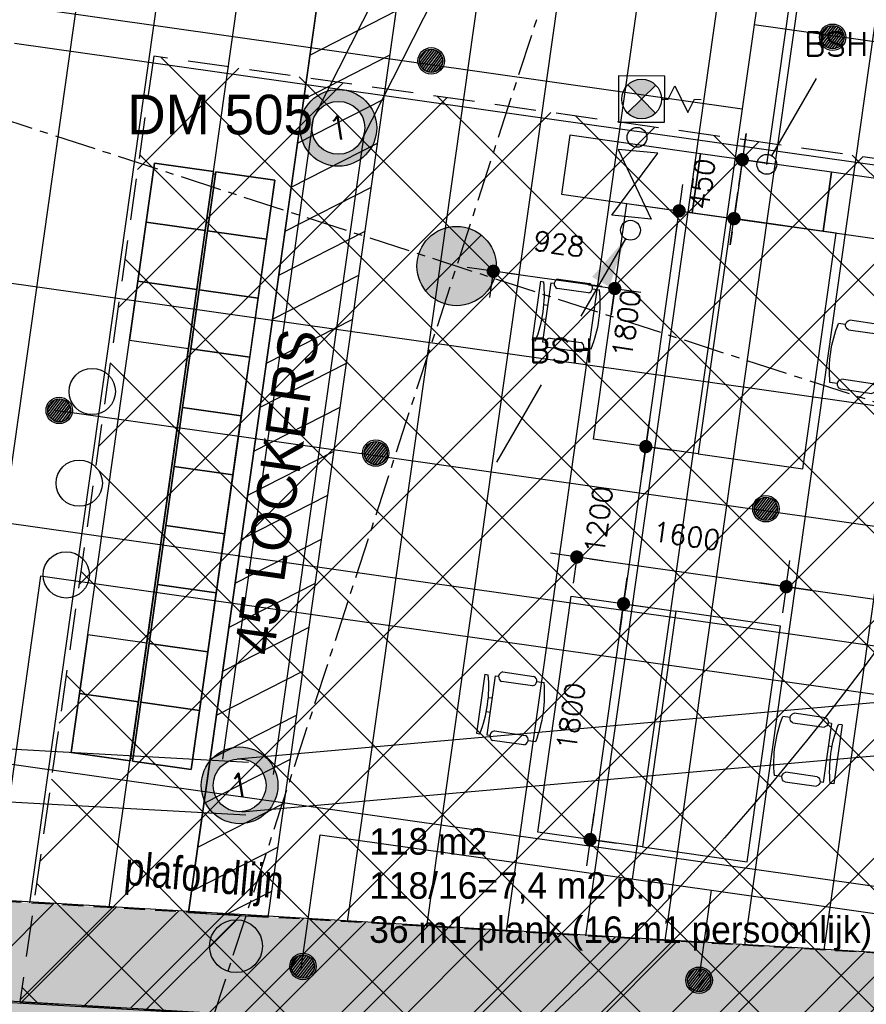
# Model space of a CAD drawing. Header units: millimetres. Extents: x -4106 to 114694, y -37499 to 54647.
# Tile 66 of 109: x 47089 to 53494, y 20118 to 27562. Entities that reach past the tile are written whole.
import ezdxf
from ezdxf.enums import TextEntityAlignment as Align

# ---------------------------------------------------------------- set-up
doc = ezdxf.new("R2010")
doc.units = ezdxf.units.MM
doc.header["$LTSCALE"] = 50
for name, pattern in [('B0301', [25, 12.5, -6.25, 0, -6.25]), ('B0702', [4.6875, 3.125, -1.5625]), ('XREF_05-werkset$0$B0702', [4.6875, 3.125, -1.5625]), ('XREF_STRAMIEN$0$B0201', [50, 31.25, -6.25, 6.25, -6.25])]:
    doc.linetypes.add(name, pattern=pattern)
for name, color, linetype in [('FOK_ BRANDSLANGHASPELS', 2, 'Continuous'), ('FOK_02B_SOLIDS', 253, 'Continuous'), ('FOK_05---_TEKST_25', 2, 'Continuous'), ('FOK_07_STRAMIEN', 13, 'B0301'), ('FOK_08---_MAATVOERING', 2, 'Continuous'), ('FOK_22_BINNENWANDEN', 2, 'Continuous'), ('FOK_72_VAST MEUBILAIR', 1, 'Continuous'), ('FOK_82_LOS MEUBILAIR', 1, 'Continuous'), ('XREF_05-werkset$0$AA28G---_PREFABBETON', 242, 'Continuous'), ('XREF_05-werkset$0$AL22XW--_SYSTEEMW', 2, 'Continuous'), ('XREF_05-werkset$0$AL28G---_PREFABBETON', 4, 'Continuous'), ('XREF_05-werkset$0$ALR3OR3-_OPPR30', 242, 'Continuous'), ('XREF_05-werkset$0$AT$1A---_ALGEMEEN', 7, 'Continuous'), ('XREF_05_PLAFOND$0$AA00VV4-_SOLID252', 254, 'Continuous'), ('XREF_05_PLAFOND$0$AA45----_PLAFONDAFW', 1, 'Continuous'), ('XREF_05_PLAFOND$0$AI45----_PLAFONDAFW', 2, 'Continuous'), ('XREF_05_Sprinkler installatie$0$verzonken sprinkler', 6, 'Continuous'), ('XREF_05_Sprinkler installatie$0$WL$1----', 3, 'Continuous'), ('XREF_05_Sprinkler installatie$0$WL524---', 4, 'Continuous'), ('XREF_05_Sprinkler installatie$0$WL531---', 3, 'Continuous'), ('XREF_05_Sprinkler installatie$0$WL6516--', 4, 'Continuous'), ('XREF_05_Vloergoot installaties$0$EL6131--_VG', 3, 'Continuous'), ('XREF_05_Vloergoot installaties$0$EL6222--', 3, 'Continuous'), ('XREF_STRAMIEN$0$AL$7A---_STRAMIEN', 1, 'XREF_STRAMIEN$0$B0201')]:
    doc.layers.add(name, color=color, linetype=linetype)
doc.styles.add('FOK-DIM', font='romans.shx')
doc.styles.add('XREF_05-werkset$0$02_100', font='ABTPR.SHX', dxfattribs={"width": 0.8, "height": 250})
doc.styles.add('XREF_05_Sprinkler installatie$0$BURO-018', font='simplex.shx', dxfattribs={"height": 180})
doc.styles.add('XREF_05_Sprinkler installatie$0$Standard', font='txt')
doc.styles.add('XREF_05_Vloergoot installaties$0$BURO-018', font='simplex.shx', dxfattribs={"height": 180})
doc.dimstyles.new('FOK-100', dxfattribs={"dimscale": 100, "dimtxt": 1.5, "dimasz": 1, "dimexe": 2, "dimexo": 0, "dimgap": 2, "dimtad": 1, "dimdec": 0, "dimzin": 11, "dimdsep": 46, "dimtxsty": 'FOK-DIM', "dimblk1": 'DOT', "dimblk2": 'DOT', "dimsah": 1, "dimcen": 2.5, "dimclrd": 256, "dimclre": 256, "dimclrt": 256, "dimadec": 0, "dimazin": 0, "dimtfac": 1, "dimtdec": 0, "dimtix": 1, "dimtmove": 2, "dimatfit": 3, "dimldrblk": 'DOT', "dimfxl": 2, "dimtolj": 1, "dimtzin": 0, "dimarcsym": 0})

# ---------------------------------------------------------------- blocks, each defined once
blk = doc.blocks.new('XREF_05-werkset$0$V-H-28G001_B09145W02')
at = {"layer": 'XREF_05-werkset$0$AA28G---_PREFABBETON'}
h = blk.add_hatch(color=254, dxfattribs=at)
edge = h.paths.add_edge_path()
edge.add_arc((0, 0), 300, 0, 360)
h = blk.add_hatch(dxfattribs=at)
h.set_pattern_fill('KALKZST', color=1, scale=880, style=0)
h.set_pattern_definition([(45, (-25612.5, -9670.3), (-390.278, 390.278), [])])
edge = h.paths.add_edge_path()
edge.add_arc((0, 0), 300, 0, 360)
at = {"layer": 'XREF_05-werkset$0$AL28G---_PREFABBETON'}
blk.add_circle((0, 0), 300, dxfattribs=at)
blk = doc.blocks.new('XREF_05-werkset$0$V-H-28G002_B09145W02')
at = {"layer": 'XREF_05-werkset$0$AA28G---_PREFABBETON'}
h = blk.add_hatch(color=254, dxfattribs=at)
edge = h.paths.add_edge_path()
edge.add_arc((0, 0), 200, 0, 360)
h = blk.add_hatch(dxfattribs=at)
h.set_pattern_fill('KALKZST', color=1, scale=880, style=0)
h.set_pattern_definition([(45, (-122853.7, 13088.4), (-390.2777, 390.2777), [])])
edge = h.paths.add_edge_path()
edge.add_arc((0, 0), 200, 0, 360)
at = {"layer": 'XREF_05-werkset$0$AL28G---_PREFABBETON'}
blk.add_circle((0, 0), 200, dxfattribs=at)
blk = doc.blocks.new('XREF_05-werkset$0$V-H-28X00A_09145B1')
for name, p in [('XREF_05-werkset$0$V-H-28G001_B09145W02', (50394, 25699.2)), ('XREF_05-werkset$0$V-H-28G002_B09145W02', (48725.5, 20558.1))]:
    blk.add_blockref(name, p)
blk = doc.blocks.new('XREF_05-werkset')
at = {"layer": 'XREF_05-werkset$0$AL22XW--_SYSTEEMW'}
blk.add_line((60392.5, 19350.1), (31131.3, 21082.7), dxfattribs=at)
at = {"layer": 'XREF_05-werkset$0$ALR3OR3-_OPPR30', "linetype": 'XREF_05-werkset$0$B0702'}
blk.add_lwpolyline([(60436.3, 20098.9), (31231.4, 21828.4), (22996.8, 22270), (24807, 36094.7), (95373.9, 36094.7), (86392.8, -27327.7), (68973.9, -21674.7), (69214.5, 10715.9, 0.399143)], format="xyb", close=True, dxfattribs=at)
blk.add_blockref('XREF_05-werkset$0$V-H-28X00A_09145B1', (0, 0))
at = {"layer": 'XREF_05-werkset$0$AT$1A---_ALGEMEEN', "color": 7, "style": 'XREF_05-werkset$0$02_100', "width": 0.8}
blk.add_text('plafondlijn', height=250, rotation=354.85646, dxfattribs=at).set_placement((47874.9, 21023.6))
blk = doc.blocks.new('XREF_STRAMIEN')
at = {"layer": 'XREF_STRAMIEN$0$AL$7A---_STRAMIEN', "ltscale": 0.2}
blk.add_line((4081.1, 40729.3), (99881.1, 9638.9), dxfattribs=at)
blk.add_lwpolyline([(56207.6, 43612.9), (36194.5, -18054.4)], dxfattribs=at)
blk = doc.blocks.new('XREF_05_PLAFOND')
at = {"layer": 'XREF_05_PLAFOND$0$AA00VV4-_SOLID252'}
h = blk.add_hatch(color=256, dxfattribs=at)
edge = h.paths.add_edge_path(flags=16)
edge.add_line((31231.4, 21828.4), (22996.8, 22270))
edge.add_line((22996.8, 22270), (24807, 36094.7))
edge.add_line((24807, 36094.7), (95373.9, 36094.7))
edge.add_line((95373.9, 36094.7), (86392.8, -27327.7))
edge.add_line((86392.8, -27327.7), (68973.9, -21674.7))
edge.add_line((68973.9, -21674.7), (69214.5, 10715.9))
edge.add_arc((59884.7, 10785.2), 9330, 359.57452, 446.61078)
edge.add_line((60436.3, 20098.9), (31231.4, 21828.4))
edge = h.paths.add_edge_path()
edge.add_line((31161.2, 20520.3), (31177.8, 20829.9))
edge.add_line((31177.8, 20829.9), (60377.7, 19100.6))
edge.add_arc((59884.7, 10785.2), 8330, -0.42547, 86.60747, ccw=False)
edge.add_line((68214.5, 10723.3), (67969.2, -22304.6))
edge.add_line((67969.2, -22304.6), (67939.7, -22395.7))
edge.add_line((67939.7, -22395.7), (87220.1, -28652.8))
edge.add_line((87220.1, -28652.8), (96531.3, 37099.7))
edge.add_line((96531.3, 37099.7), (23925.1, 37099.7))
edge.add_line((23925.1, 37099.7), (21807.3, 20926.8))
edge.add_line((21807.3, 20926.8), (31096.2, 20428.7))
edge.add_line((31096.2, 20428.7), (31101.3, 20523.5))
edge.add_line((31101.3, 20523.5), (31161.2, 20520.3))
at = {"layer": 'XREF_05_PLAFOND$0$AA45----_PLAFONDAFW'}
h = blk.add_hatch(dxfattribs=at)
h.set_pattern_fill('ANSI31', color=256, scale=2200, angle=342.02, style=0)
h.set_pattern_definition([(27.02, (0, 0), (-124.9329, 244.9832), [])])
h.paths.add_polyline_path([(49945.2, 27677.3), (49958.9, 27777.3), (50298.7, 30177.3), (50313.4, 30277.3), (51137.2, 36094.7), (50531.2, 36094.7), (48367.1, 20812.2), (48968.2, 20778)])
at = {"layer": 'XREF_05_PLAFOND$0$AI45----_PLAFONDAFW'}
h = blk.add_hatch(dxfattribs=at)
h.set_pattern_fill('_USER,_O', color=256, scale=600, angle=90, pattern_type=0)
h.set_pattern_definition([(81.94, (95233.5, 35104.6), (-594.073, 84.126), [])])
edge = h.paths.add_edge_path(flags=16)
edge.add_arc((41622.2, 26897.4), 5449.9, 0, 360)
h.paths.add_polyline_path([(49933.5, 30177.3), (51533.5, 30177.3), (51533.5, 27777.3), (49933.5, 27777.3)], flags=16)
edge = h.paths.add_edge_path(flags=16)
edge.add_arc((86127.3, 26613.5), 3800, 0, 360)
edge = h.paths.add_edge_path(flags=16)
edge.add_arc((74998.8, -10766.8), 5449.8, 0, 360)
edge = h.paths.add_edge_path()
edge.add_line((31231.4, 21828.4), (22996.8, 22270))
edge.add_line((22996.8, 22270), (24807, 36094.7))
edge.add_line((24807, 36094.7), (95373.9, 36094.7))
edge.add_line((95373.9, 36094.7), (86392.8, -27327.7))
edge.add_line((86392.8, -27327.7), (68973.9, -21674.7))
edge.add_line((68973.9, -21674.7), (69214.5, 10715.9))
edge.add_arc((59884.7, 10785.2), 9330, 359.57452, 446.61078)
edge.add_line((60436.3, 20098.9), (31231.4, 21828.4))
h = blk.add_hatch(dxfattribs=at)
h.set_pattern_fill('_USER,_O', color=256, scale=1800, pattern_type=0)
h.set_pattern_definition([(351.94, (95233.5, 35104.6), (252.378, 1782.22), [])])
edge = h.paths.add_edge_path(flags=16)
edge.add_arc((74998.8, -10766.8), 5449.8, 0, 360)
edge = h.paths.add_edge_path(flags=16)
edge.add_arc((41622.2, 26897.4), 5449.9, 0, 360)
h.paths.add_polyline_path([(49933.5, 30177.3), (51533.5, 30177.3), (51533.5, 27777.3), (49933.5, 27777.3)], flags=16)
edge = h.paths.add_edge_path(flags=16)
edge.add_arc((86127.3, 26613.5), 3800, 0, 360)
edge = h.paths.add_edge_path()
edge.add_line((31231.4, 21828.4), (22996.8, 22270))
edge.add_line((22996.8, 22270), (24807, 36094.7))
edge.add_line((24807, 36094.7), (95373.9, 36094.7))
edge.add_line((95373.9, 36094.7), (86392.8, -27327.7))
edge.add_line((86392.8, -27327.7), (68973.9, -21674.7))
edge.add_line((68973.9, -21674.7), (69214.5, 10715.9))
edge.add_arc((59884.7, 10785.2), 9330, 359.57452, 446.61078)
edge.add_line((60436.3, 20098.9), (31231.4, 21828.4))
at = {"layer": 'XREF_05_PLAFOND$0$AA45----_PLAFONDAFW'}
blk.add_lwpolyline([(49945.2, 27677.3), (49958.9, 27777.3), (50298.7, 30177.3), (50313.4, 30277.3), (51137.2, 36094.7), (50531.2, 36094.7), (48367.1, 20812.2), (48968.2, 20778)], close=True, dxfattribs=at)
blk = doc.blocks.new('XREF_05_Sprinkler installatie$0$SP-KOP02')
at = {"color": 0, "linetype": 'Continuous'}
for p, q in [((-0.875, -0.023), (0.023, 0.875)), ((-0.847, -0.219), (0.219, 0.847)), ((-0.843, 0.233), (-0.233, 0.843)), ((-0.786, -0.383), (0.383, 0.786)), ((-0.702, -0.523), (0.523, 0.702)), ((-0.595, -0.641), (0.641, 0.595)), ((-0.469, -0.739), (0.739, 0.469)), ((-0.32, -0.815), (0.815, 0.32)), ((-0.144, -0.863), (0.863, 0.144)), ((0.072, -0.872), (0.872, -0.072)), ((0.381, -0.788), (0.788, -0.381))]:
    blk.add_line(p, q, dxfattribs=at)
at = {"color": 0, "linetype": 'Continuous', "const_width": 0.875}
blk.add_lwpolyline([(-0.438, 0, 1), (0.438, 0, 1)], format="xyb", close=True, dxfattribs=at)
at = {"color": 0, "linetype": 'Continuous'}
for radius in [1, 0.875]:
    blk.add_circle((0, 0), radius, dxfattribs=at)
at = {"color": 0, "linetype": 'Continuous', "style": 'XREF_05_Sprinkler installatie$0$Standard', "flags": 1}
for tag, p in [('SP_MATCODE', (2, 2)), ('SP_TEMP', (2, -3)), ('SP_DOORL', (2, -5)), ('SP_KFACT', (2, -7)), ('SP_SPRHK', (2, -9)), ('SP_KLEP', (2, -11))]:
    blk.add_attdef(tag, p, '', height=1, dxfattribs=at)
blk = doc.blocks.new('XREF_05_Sprinkler installatie$0$23SA22K6')
at = {"color": 0, "linetype": 'Continuous'}
for p, q in [((1.75, 1.75), (-1.75, 1.75)), ((-1.75, 1.75), (-1.75, -1.75)), ((1.75, -1.75), (1.75, 1.75)), ((-1.061, -1.061), (1.061, 1.061)), ((-1.061, 1.061), (1.061, -1.061)), ((2, 0), (2.5, 1)), ((2.5, 1), (3.5, -1)), ((1.5, 0), (2, 0)), ((3.5, -1), (4, 0)), ((4, 0), (4.5, 0)), ((-1.75, -1.75), (1.75, -1.75))]:
    blk.add_line(p, q, dxfattribs=at)
at = {"color": 0, "linetype": 'Continuous', "const_width": 1.5}
for points in [[(0.53, 0.53, 0.414214), (-0.53, 0.53, 1)], [(0.53, -0.53, -0.414214), (-0.53, -0.53, -1)]]:
    blk.add_lwpolyline(points, format="xyb", dxfattribs=at)
at = {"color": 0, "linetype": 'Continuous'}
blk.add_circle((0, 0), 1.5, dxfattribs=at)
at = {"color": 0, "linetype": 'Continuous', "style": 'XREF_05_Sprinkler installatie$0$BURO-018', "flags": 1}
blk.add_attdef('SA_MATCODE', (0, 0), '', height=1.8, dxfattribs=at)
blk = doc.blocks.new('XREF_05_Sprinkler installatie$0$23222202')
at = {"color": 0, "linetype": 'Continuous'}
blk.add_circle((0, 0), 1.5, dxfattribs=at)
at = {"color": 0, "linetype": 'Continuous', "style": 'XREF_05_Sprinkler installatie$0$BURO-018', "flags": 1}
blk.add_attdef('CV_MATCODE', (0, 0), '', height=1.8, dxfattribs=at)
blk = doc.blocks.new('XREF_05_Sprinkler installatie$0$SW3048301')
at = {"color": 0, "linetype": 'Continuous'}
for p, q in [((2.5, 1.5), (-2.5, -1.5)), ((-2.5, -1.5), (-2.5, 1.5)), ((-2.5, 1.5), (2.5, -1.5)), ((2.5, -1.5), (2.5, 1.5))]:
    blk.add_line(p, q, dxfattribs=at)
at = {"color": 0, "linetype": 'Continuous', "style": 'XREF_05_Sprinkler installatie$0$BURO-018', "flags": 1}
blk.add_attdef('W_ID', (0, 0), '', height=1.8, dxfattribs=at)
blk = doc.blocks.new('XREF_05_Sprinkler installatie$0$LDV4')
at = {"color": 0, "linetype": 'Continuous'}
for p, q in [((-0.25, -0.433), (-2.5, -4.33)), ((-4.5, -7.794), (-6.75, -11.691))]:
    blk.add_line(p, q, dxfattribs=at)
blk.add_lwpolyline([(-0.25, -0.433, 0, 1, 0), (-1.5, -2.598, 1, 1, 0)], format="xyseb", dxfattribs=at)
blk.add_circle((0, 0), 0.5, dxfattribs=at)
at = {"color": 0, "linetype": 'Continuous', "style": 'XREF_05_Sprinkler installatie$0$BURO-018'}
blk.add_attdef('LD_TEXT1', text='', height=1.8, dxfattribs=at).set_placement((-3.5, -6.062), align=Align.MIDDLE)
blk = doc.blocks.new('XREF_05_Sprinkler installatie$0$LDV1')
at = {"color": 0, "linetype": 'Continuous'}
for p, q in [((4.5, 7.794), (6.75, 11.691)), ((0.25, 0.433), (2.5, 4.33))]:
    blk.add_line(p, q, dxfattribs=at)
blk.add_lwpolyline([(6.75, 11.691, 0, 1, 0), (5.5, 9.526, 1, 1, 0)], format="xyseb", dxfattribs=at)
blk.add_circle((0, 0), 0.5, dxfattribs=at)
at = {"color": 0, "linetype": 'Continuous', "style": 'XREF_05_Sprinkler installatie$0$BURO-018'}
blk.add_attdef('LD_TEXT1', text='', height=1.8, dxfattribs=at).set_placement((3.5, 6.062), align=Align.MIDDLE)
blk = doc.blocks.new('XREF_05_Sprinkler installatie')
at = {"layer": 'XREF_05_Sprinkler installatie$0$verzonken sprinkler'}
h = blk.add_hatch(dxfattribs=at)
h.set_pattern_fill('JIS_WOOD', color=256, scale=500, style=0)
h.set_pattern_definition([(45, (3.27, -36464.7), (-250, 250), [])])
h.paths.add_polyline_path([(24807, 36094.7), (95373.9, 36094.7), (86392.8, -27327.1), (68969.3, -21673.2), (69211, 10225.9), (69061.7, 12468.4), (68691.3, 13866.6), (68340.9, 14727.8), (67609, 16018.5), (67276.1, 16479), (66137.8, 17709.9), (64799, 18713.9), (64109.1, 19104.2), (63010.1, 19573.8), (61837.8, 19908.5), (60551.6, 20091.3), (59092.5, 20179.1), (23005.1, 22333.3)], flags=16)
h.paths.add_polyline_path([(24131.3, 36864.7), (96541.6, 37108.7), (87227.5, -28664.7), (68230.9, -22243.1), (68457.4, 9789.2), (68440.3, 11431.8), (68331.7, 12290.1), (67835.2, 13662.2), (67691.2, 14032.7), (66838.9, 15594.2), (65842.1, 16784.9), (63693.8, 18333.6), (62337.4, 18876.6), (59567.3, 19359.3), (56813.6, 19563.8), (22128.1, 21566.8)])
for points in [[(24131.3, 36864.7), (96541.6, 37108.7), (87227.5, -28664.7), (68230.9, -22243.1), (68457.4, 9789.2), (68440.3, 11431.8), (68331.7, 12290.1), (67835.2, 13662.2), (67691.2, 14032.7), (66838.9, 15594.2), (65842.1, 16784.9), (63693.8, 18333.6), (62337.4, 18876.6), (59567.3, 19359.3), (56813.6, 19563.8), (22128.1, 21566.8)], [(24807, 36094.7), (95373.9, 36094.7), (86392.8, -27327.1), (68969.3, -21673.2), (69211, 10225.9), (69061.7, 12468.4), (68691.3, 13866.6), (68340.9, 14727.8), (67609, 16018.5), (67276.1, 16479), (66137.8, 17709.9), (64799, 18713.9), (64109.1, 19104.2), (63010.1, 19573.8), (61837.8, 19908.5), (60551.6, 20091.3), (59092.5, 20179.1), (23005.1, 22333.3)]]:
    blk.add_lwpolyline(points, close=True, dxfattribs=at)
at = {"layer": 'XREF_05_Sprinkler installatie$0$WL524---'}
for p, q in [((53325.2, 32264.2), (52645.6, 27523.6)), ((47214.2, 27645.3), (52554.6, 26889)), ((52645.6, 27523.6), (52554.6, 26889)), ((56259.2, 27011.9), (52645.6, 27523.6)), ((52554.6, 26889), (51722.7, 21065.5)), ((47360.9, 24610.4), (55742.2, 23423.5)), ((47247.3, 23354.3), (46923.2, 21065.8)), ((51952.4, 22688), (47247.3, 23354.3)), ((63072.3, 21113.3), (51952.4, 22688)), ((49219.2, 20391.1), (49362.1, 21399.8)), ((49362.1, 21399.8), (52323, 20980.5)), ((52230.8, 20329.9), (52323, 20980.5)), ((52323, 20980.5), (55324.5, 20555.5))]:
    blk.add_line(p, q, dxfattribs=at)
at = {"layer": 'XREF_05_Sprinkler installatie$0$WL531---'}
blk.add_line((52741.4, 26468.1), (53487, 31733.1), dxfattribs=at)
at = {"layer": 'XREF_05_Sprinkler installatie$0$WL$1----'}
ref = blk.add_blockref('XREF_05_Sprinkler installatie$0$LDV1', (52741.4, 26468.1), dxfattribs=dict(at, xscale=150, yscale=150, zscale=150))
ref.add_attrib('LD_TEXT1', 'BSH', dxfattribs={"layer": '0', "color": 1, "linetype": 'Continuous', "height": 180, "style": 'XREF_05_Sprinkler installatie$0$BURO-018'}).set_placement((53266.4, 27377.4), align=Align.MIDDLE)
at = {"layer": 'XREF_05_Sprinkler installatie$0$WL$1----', "xscale": 99.99999999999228, "yscale": 100, "zscale": 100, "rotation": 84.33056745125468}
blk.add_blockref('XREF_05_Sprinkler installatie$0$SW3048301', (51742.3, 26317.8), dxfattribs=at)
at = {"layer": 'XREF_05_Sprinkler installatie$0$WL$1----'}
ref = blk.add_blockref('XREF_05_Sprinkler installatie$0$LDV4', (51709.7, 25970), dxfattribs=dict(at, xscale=150, yscale=150, zscale=150))
ref.add_attrib('LD_TEXT1', 'BSH', dxfattribs={"layer": '0', "color": 1, "linetype": 'Continuous', "height": 180, "style": 'XREF_05_Sprinkler installatie$0$BURO-018'}).set_placement((51184.7, 25060.6), align=Align.MIDDLE)
at = {"layer": 'XREF_05_Sprinkler installatie$0$WL531---', "xscale": 99.99999999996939, "yscale": 99.99999999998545, "zscale": 100, "rotation": 359.7087004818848}
blk.add_blockref('XREF_05_Sprinkler installatie$0$23SA22K6', (51794.2, 26962), dxfattribs=at)
at = {"layer": 'XREF_05_Sprinkler installatie$0$WL531---', "xscale": 50, "yscale": 50, "zscale": 50}
blk.add_blockref('XREF_05_Sprinkler installatie$0$23222202', (51759.4, 26672.3), dxfattribs=at)
at = {"layer": 'XREF_05_Sprinkler installatie$0$WL6516--', "xscale": 99.9999999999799, "yscale": 100, "zscale": 100, "rotation": 7.589429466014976}
for p in [(53239.2, 27429), (50202.1, 27250.4), (47388.3, 24608.2), (49782.3, 24285.7), (52734.5, 23864.5), (49232.1, 20404.4), (52229.2, 20300.2)]:
    blk.add_blockref('XREF_05_Sprinkler installatie$0$SP-KOP02', p, dxfattribs=at)
blk = doc.blocks.new('XREF_05_Vloergoot installaties$0$E00415')
at = {"linetype": 'Continuous'}
h = blk.add_hatch(color=0, dxfattribs=at)
edge = h.paths.add_edge_path()
edge.add_arc((0, 0), 2.9, 0, 360)
edge = h.paths.add_edge_path(flags=16)
edge.add_arc((0, 0), 2, 0, 360)
at = {"color": 0, "linetype": 'Continuous'}
for radius in [2.9, 2]:
    blk.add_circle((0, 0), radius, dxfattribs=at)
at = {"color": 0, "linetype": 'Continuous', "style": 'XREF_05_Vloergoot installaties$0$BURO-018'}
for tag, p in [('E_GKAST', (0, 8)), ('E_GROEP', (0, 5)), ('E_SGROEP', (4.5, 5))]:
    blk.add_attdef(tag, text='', height=1.8, dxfattribs=at).set_placement(p, align=Align.MIDDLE)
at = {"color": 0, "linetype": 'Continuous', "style": 'XREF_05_Vloergoot installaties$0$BURO-018', "flags": 1}
for tag, p in [('E_VERMCODE', (13, 5)), ('E_MATCODE', (0, 0))]:
    blk.add_attdef(tag, text='', height=1.8, dxfattribs=at).set_placement(p, align=Align.MIDDLE)
blk = doc.blocks.new('XREF_05_Vloergoot installaties')
at = {"layer": 'XREF_05_Vloergoot installaties$0$EL6131--_VG'}
for p, q in [((49321.4, 26834.6), (49878.9, 27933.9)), ((49678.2, 26653.7), (50235.6, 27753)), ((49305.8, 26800.4), (48622.4, 21971.9)), ((49693.8, 26687.8), (49006.1, 21855.4)), ((48735.2, 21972.8), (54935, 22521.4)), ((41435.4, 22355.1), (48820.5, 21949.8)), ((48770.4, 21574.4), (54970.2, 22123)), ((41413.5, 21955.7), (48798.6, 21550.4))]:
    blk.add_line(p, q, dxfattribs=at)
at = {"layer": 'XREF_05_Vloergoot installaties$0$EL6222--'}
ref = blk.add_blockref('XREF_05_Vloergoot installaties$0$E00415', (49499.8, 26744.1), dxfattribs=dict(at, xscale=100.000000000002, yscale=100, zscale=100, rotation=351.5354125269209))
ref.add_attrib('E_GROEP', '1', dxfattribs={"layer": '0', "color": 1, "linetype": 'Continuous', "height": 180, "rotation": 9.51131, "style": 'XREF_05_Vloergoot installaties$0$BURO-018'}).set_placement((49499.8, 26744.1), align=Align.MIDDLE)
ref = blk.add_blockref('XREF_05_Vloergoot installaties$0$E00415', (48752.8, 21773.6), dxfattribs=dict(at, xscale=100.000000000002, yscale=100, zscale=100, rotation=351.5354125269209))
ref.add_attrib('E_GROEP', '1', dxfattribs={"layer": '0', "color": 1, "linetype": 'Continuous', "height": 180, "rotation": 9.51131, "style": 'XREF_05_Vloergoot installaties$0$BURO-018'}).set_placement((48752.8, 21773.6), align=Align.MIDDLE)
blk = doc.blocks.new('WP 1600-800')
at = {"linetype": 'Continuous'}
for p, q in [((569, 1600.1), (595.5, 1600.1)), ((569, 1600.1), (569, 1149.6)), ((648.5, 1600.1), (675, 1600.1)), ((648.5, 1600.1), (648.5, 1149.6)), ((701.5, 1636.1), (940, 1636.1)), ((940, 1564.1), (701.5, 1564.1)), ((966.5, 1600.1), (1022, 1600.1)), ((648.5, 1427.8), (620.3, 1427.8)), ((620.9, 1321.8), (648.5, 1321.8)), ((569, 1149.6), (595.5, 1149.6)), ((648.5, 1149.6), (675, 1149.6)), ((701.5, 1185.6), (940, 1185.6)), ((966.5, 1149.6), (1022, 1149.6)), ((935.6, 1113), (697.1, 1113))]:
    blk.add_line(p, q, dxfattribs=at)
blk.add_lwpolyline([(1133.9, 2274.8), (1933.9, 2274.8), (1933.9, 474.8), (1133.9, 474.8)], close=True)
for centre, radius, start, end in [((-348.6, 1374.8), 970.6, 346.5803, 13.4197), ((712.7, 1600.1), 37.7, 107.28561, 252.71439), ((928.8, 1600.1), 37.7, 287.28561, 72.71439), ((77.9, 1374.8), 970.6, 346.5803, 13.4197), ((710.9, 1148.6), 38.2, 104.35438, 248.70731), ((926.1, 1150), 38.2, 284.35438, 68.70731)]:
    blk.add_arc(centre, radius, start, end, dxfattribs=at)
blk = doc.blocks.new('DOT')
at = {"color": 0}
blk.add_line((-2, 0), (2, 0), dxfattribs=at)
at = {"color": 0, "const_width": 0.5}
blk.add_lwpolyline([(-0.25, 0, 1), (0.25, 0, 1)], format="xyb", close=True, dxfattribs=at)
blk = doc.blocks.new('*D94')
at = {"layer": 'Defpoints', "color": 0}
for p in [(51303.4, 23499.6), (52887.6, 23275.3), (52887.6, 23275.3)]:
    blk.add_point(p, dxfattribs=at)
at = {"layer": 'FOK_08---_MAATVOERING', "lineweight": -2}
for p, q in [((51303.4, 23499.6), (51275.3, 23301.6)), ((51402.4, 23485.6), (52788.5, 23289.3)), ((52887.6, 23275.3), (52859.5, 23077.3))]:
    blk.add_line(p, q, dxfattribs=at)
at = {"layer": 'FOK_08---_MAATVOERING', "lineweight": -2, "xscale": 100, "yscale": 100, "zscale": 100}
for p, rotation in [((51303.4, 23499.6), 171.9400000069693), ((52887.6, 23275.3), 351.9400000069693)]:
    blk.add_blockref('DOT', p, dxfattribs=dict(at, rotation=rotation))
at = {"layer": 'FOK_08---_MAATVOERING', "insert": (52134, 23659.8), "char_height": 150, "attachment_point": 5, "rotation": 351.94, "style": 'FOK-DIM'}
blk.add_mtext('\\A1;1600', dxfattribs=at)
blk = doc.blocks.new('*D95')
at = {"layer": 'Defpoints', "color": 0}
for p in [(52887.6, 23275.3), (54669.8, 23022.9), (54669.8, 23022.9)]:
    blk.add_point(p, dxfattribs=at)
at = {"layer": 'FOK_08---_MAATVOERING', "lineweight": -2}
for p, q in [((52887.6, 23275.3), (52915.6, 23473.3)), ((52986.6, 23261.3), (54570.8, 23036.9)), ((54669.8, 23022.9), (54641.7, 22824.9))]:
    blk.add_line(p, q, dxfattribs=at)
at = {"layer": 'FOK_08---_MAATVOERING', "lineweight": -2, "xscale": 100, "yscale": 100, "zscale": 100}
for p, rotation in [((52887.6, 23275.3), 171.9400000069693), ((54669.8, 23022.9), 351.9400000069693)]:
    blk.add_blockref('DOT', p, dxfattribs=dict(at, rotation=rotation))
at = {"layer": 'FOK_08---_MAATVOERING', "insert": (53817.2, 23421.4), "char_height": 150, "attachment_point": 5, "rotation": 351.94, "style": 'FOK-DIM'}
blk.add_mtext('\\A1;1800', dxfattribs=at)
blk = doc.blocks.new('*D101')
at = {"layer": 'Defpoints', "color": 0}
for p in [(50672, 25659.8), (50672, 25659.8), (51590.8, 25529.7)]:
    blk.add_point(p, dxfattribs=at)
at = {"layer": 'FOK_08---_MAATVOERING', "lineweight": -2}
for p, q in [((50672, 25659.8), (50643.9, 25461.8)), ((51491.8, 25543.7), (50771, 25645.8)), ((51590.8, 25529.7), (51562.8, 25331.7))]:
    blk.add_line(p, q, dxfattribs=at)
at = {"layer": 'FOK_08---_MAATVOERING', "lineweight": -2, "xscale": 100, "yscale": 100, "zscale": 100}
for p, rotation in [((50672, 25659.8), 171.9400000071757), ((51590.8, 25529.7), 351.9400000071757)]:
    blk.add_blockref('DOT', p, dxfattribs=dict(at, rotation=rotation))
at = {"layer": 'FOK_08---_MAATVOERING', "insert": (51170, 25867), "char_height": 150, "attachment_point": 5, "rotation": 351.94, "style": 'FOK-DIM'}
blk.add_mtext('\\A1;928', dxfattribs=at)
blk = doc.blocks.new('*D102')
at = {"layer": 'Defpoints', "color": 0}
for p in [(52556.2, 26503.7), (52493.1, 26058.1), (52493.1, 26058.1)]:
    blk.add_point(p, dxfattribs=at)
at = {"layer": 'FOK_08---_MAATVOERING', "lineweight": -2}
for p, q in [((52570.2, 26602.7), (52584.2, 26701.7)), ((52556.2, 26503.7), (52493.1, 26058.1)), ((52556.2, 26503.7), (52754.2, 26475.6)), ((52493.1, 26058.1), (52691.1, 26030.1)), ((52479.1, 25959.1), (52465, 25860.1))]:
    blk.add_line(p, q, dxfattribs=at)
at = {"layer": 'FOK_08---_MAATVOERING', "lineweight": -2, "xscale": 100, "yscale": 100, "zscale": 100}
for p, rotation in [((52556.2, 26503.7), 261.9400000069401), ((52493.1, 26058.1), 81.94000000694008)]:
    blk.add_blockref('DOT', p, dxfattribs=dict(at, rotation=rotation))
at = {"layer": 'FOK_08---_MAATVOERING', "insert": (52252.3, 26319.4), "char_height": 150, "attachment_point": 5, "rotation": 81.94, "style": 'FOK-DIM'}
blk.add_mtext('\\A1;450', dxfattribs=at)
blk = doc.blocks.new('*D103')
at = {"layer": 'Defpoints', "color": 0}
for p in [(52078, 26116.9), (51825.6, 24334.7), (51825.6, 24334.7)]:
    blk.add_point(p, dxfattribs=at)
at = {"layer": 'FOK_08---_MAATVOERING', "lineweight": -2}
for p, q in [((52078, 26116.9), (52276, 26088.8)), ((52064, 26017.9), (51839.6, 24433.7)), ((51825.6, 24334.7), (52023.6, 24306.6))]:
    blk.add_line(p, q, dxfattribs=at)
at = {"layer": 'FOK_08---_MAATVOERING', "lineweight": -2, "xscale": 100, "yscale": 100, "zscale": 100}
for p, rotation in [((52078, 26116.9), 81.94000000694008), ((51825.6, 24334.7), 261.9400000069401)]:
    blk.add_blockref('DOT', p, dxfattribs=dict(at, rotation=rotation))
at = {"layer": 'FOK_08---_MAATVOERING', "insert": (51679.5, 25264.3), "char_height": 150, "attachment_point": 5, "rotation": 81.94, "style": 'FOK-DIM'}
blk.add_mtext('\\A1;1800', dxfattribs=at)
blk = doc.blocks.new('*D104')
at = {"layer": 'Defpoints', "color": 0}
for p in [(51825.6, 24334.7), (51657.3, 23146.5), (51657.3, 23146.5)]:
    blk.add_point(p, dxfattribs=at)
at = {"layer": 'FOK_08---_MAATVOERING', "lineweight": -2}
for p, q in [((51825.6, 24334.7), (52023.6, 24306.6)), ((51811.6, 24235.7), (51671.4, 23245.5)), ((51657.3, 23146.5), (51855.4, 23118.5))]:
    blk.add_line(p, q, dxfattribs=at)
at = {"layer": 'FOK_08---_MAATVOERING', "lineweight": -2, "xscale": 100, "yscale": 100, "zscale": 100}
for p, rotation in [((51825.6, 24334.7), 81.94000000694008), ((51657.3, 23146.5), 261.9400000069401)]:
    blk.add_blockref('DOT', p, dxfattribs=dict(at, rotation=rotation))
at = {"layer": 'FOK_08---_MAATVOERING', "insert": (51469.2, 23779.1), "char_height": 150, "attachment_point": 5, "rotation": 81.94, "style": 'FOK-DIM'}
blk.add_mtext('\\A1;1200', dxfattribs=at)
blk = doc.blocks.new('*D105')
at = {"layer": 'Defpoints', "color": 0}
for p in [(51657.3, 23146.5), (51405, 21364.3), (51405, 21364.3)]:
    blk.add_point(p, dxfattribs=at)
at = {"layer": 'FOK_08---_MAATVOERING', "lineweight": -2}
for p, q in [((51657.3, 23146.5), (51855.4, 23118.5)), ((51643.3, 23047.5), (51419, 21463.3)), ((51405, 21364.3), (51603, 21336.3))]:
    blk.add_line(p, q, dxfattribs=at)
at = {"layer": 'FOK_08---_MAATVOERING', "lineweight": -2, "xscale": 100, "yscale": 100, "zscale": 100}
for p, rotation in [((51657.3, 23146.5), 81.94000000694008), ((51405, 21364.3), 261.9400000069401)]:
    blk.add_blockref('DOT', p, dxfattribs=dict(at, rotation=rotation))
at = {"layer": 'FOK_08---_MAATVOERING', "insert": (51258.9, 22294), "char_height": 150, "attachment_point": 5, "rotation": 81.94, "style": 'FOK-DIM'}
blk.add_mtext('\\A1;1800', dxfattribs=at)
blk = doc.blocks.new('kast')
at = {"layer": 'FOK_82_LOS MEUBILAIR'}
blk.add_lwpolyline([(-1052.2, -305.5), (-62.1, -445.7), (1, -0.1), (-989.1, 140.1)], close=True, dxfattribs=at)
blk = doc.blocks.new('A$C4D8164B4')
at = {"layer": 'FOK_ BRANDSLANGHASPELS', "color": 2}
blk.add_circle((20000, 20000), 20000, dxfattribs=at)
blk = doc.blocks.new('A$C4143321C')
at = {"layer": 'FOK_72_VAST MEUBILAIR'}
for points in [[(842.9, 4584.3), (1288.5, 4521.2), (657.6, 65.6), (212, 128.7)], [(1286, 4503.3), (1303.8, 4500.8), (677.9, 80.9), (660.1, 83.4)], [(1306.3, 4518.6), (1751.9, 4455.5), (1120.9, 0), (675.4, 63.1)]]:
    blk.add_lwpolyline(points, close=True, dxfattribs=at)
at = {"layer": 'FOK_72_VAST MEUBILAIR', "color": 252}
for points in [[(779.9, 4138.7), (1225.4, 4075.6), (1288.5, 4521.2), (842.9, 4584.3)], [(1243.2, 4073.1), (1688.8, 4010), (1751.9, 4455.5), (1306.3, 4518.6)], [(716.8, 3693.2), (1162.3, 3630.1), (1225.4, 4075.6), (779.9, 4138.7)], [(1180.1, 3627.5), (1625.7, 3564.4), (1688.8, 4010), (1243.2, 4073.1)], [(653.7, 3247.6), (1099.2, 3184.5), (1162.3, 3630.1), (716.8, 3693.2)], [(1117, 3182), (1562.6, 3118.9), (1625.7, 3564.4), (1180.1, 3627.5)], [(1053.9, 2736.4), (1499.5, 2673.3), (1562.6, 3118.9), (1117, 3182)], [(990.8, 2290.9), (1436.4, 2227.8), (1499.5, 2673.3), (1053.9, 2736.4)], [(927.8, 1845.3), (1373.3, 1782.2), (1436.4, 2227.8), (990.8, 2290.9)], [(864.7, 1399.8), (1310.2, 1336.7), (1373.3, 1782.2), (927.8, 1845.3)], [(801.6, 954.2), (1247.1, 891.1), (1310.2, 1336.7), (864.7, 1399.8)], [(275.1, 574.3), (720.6, 511.2), (783.7, 956.7), (338.2, 1019.8)], [(738.5, 508.6), (1184, 445.6), (1247.1, 891.1), (801.6, 954.2)], [(212, 128.7), (657.6, 65.6), (720.6, 511.2), (275.1, 574.3)], [(675.4, 63.1), (1120.9, 0), (1184, 445.6), (738.5, 508.6)]]:
    blk.add_lwpolyline(points, close=True, dxfattribs=at)
at = {"layer": 'FOK_72_VAST MEUBILAIR'}
for centre in [(371.3, 2858.3), (273.1, 2165.3), (175, 1472.2)]:
    blk.add_circle(centre, 175, dxfattribs=at)
at = {"layer": 'FOK_05---_TEKST_25', "insert": (1445.6, 896.9), "char_height": 300, "width": 57960.996, "attachment_point": 1, "rotation": 81.94}
blk.add_mtext('{\\fCentury Gothic|b0|i0|c0|p34;45 LOCKERS}', dxfattribs=at)

msp = doc.modelspace()

# ---------------------------------------------------------------- hatches: boundary and pattern name
at = {"layer": 'FOK_08---_MAATVOERING'}
h = msp.add_hatch(dxfattribs=at)
h.set_pattern_fill('ANSI37', color=254, scale=200, style=0)
edge = h.paths.add_edge_path()
edge.add_line((65844.8, 24773.4), (48102.6, 27285.8))
edge.add_line((48102.6, 27285.8), (47090.4, 20137.8))
edge.add_line((47090.4, 20137.8), (60392, 19350.2))
edge.add_arc((59884.9, 10785.6), 8579.5, 54.60356, 86.61135, ccw=False)
edge.add_line((64854.4, 17779.4), (65844.8, 24773.4))

# ---------------------------------------------------------------- linework, layer by layer
at = {"layer": 'FOK_08---_MAATVOERING', "color": 13, "linetype": 'B0702', "ltscale": 2}
msp.add_lwpolyline([(65844.8, 24773.4), (48102.6, 27285.8), (47090.4, 20137.8), (60392, 19350.2, -0.140575), (64854.4, 17779.4)], format="xyb", close=True, dxfattribs=at)

# ---------------------------------------------------------------- block references
for name in ['XREF_05_PLAFOND', 'XREF_05_Sprinkler installatie', 'XREF_05_Vloergoot installaties']:
    msp.add_blockref(name, (0, 0))
at = {"layer": 'FOK_ BRANDSLANGHASPELS'}
for p in [(17457.6, 14646.8), (40125.7, 11556.7)]:
    msp.add_blockref('A$C4D8164B4', p, dxfattribs=at)
at = {"layer": 'FOK_02B_SOLIDS'}
msp.add_blockref('A$C4143321C', (47266.3, 21892.6), dxfattribs=at)
at = {"layer": 'FOK_07_STRAMIEN'}
msp.add_blockref('XREF_STRAMIEN', (0, 0), dxfattribs=at)
at = {"layer": 'FOK_22_BINNENWANDEN'}
msp.add_blockref('XREF_05-werkset', (0, 0), dxfattribs=at)
at = {"layer": 'FOK_82_LOS MEUBILAIR'}
for p in [(52239, 26548.6), (53229.2, 26408.4), (54219.3, 26268.1)]:
    msp.add_blockref('kast', p, dxfattribs=at)
at = {"layer": 'FOK_82_LOS MEUBILAIR', "rotation": 351.9400000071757}
for p in [(50240.3, 24079.6), (49819.7, 21109.2)]:
    msp.add_blockref('WP 1600-800', p, dxfattribs=at)
at = {"layer": 'FOK_82_LOS MEUBILAIR', "xscale": -1, "rotation": 351.9400000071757}
for p in [(54069.9, 23537.3), (53649.2, 20566.9)]:
    msp.add_blockref('WP 1600-800', p, dxfattribs=at)

# ---------------------------------------------------------------- texts
at = {"layer": 'FOK_08---_MAATVOERING', "color": 13, "linetype": 'B0702', "ltscale": 2, "insert": (49733.6, 21449.7), "char_height": 200, "width": 57960.996, "attachment_point": 1}
msp.add_mtext('{\\fCentury Gothic|b0|i0|c0|p34;118 m2\\P118/16=7,4 m2 p.p.\\P36 m1 plank (16 m1 persoonlijk)}', dxfattribs=at)
at = {"layer": 'FOK_72_VAST MEUBILAIR', "color": 2, "insert": (47903.6, 26994.6), "char_height": 300, "width": 57960.996, "attachment_point": 1}
msp.add_mtext('{\\fCentury Gothic|b0|i0|c0|p34;DM 505}', dxfattribs=at)

# ---------------------------------------------------------------- dimensions: what is measured, and where the dimension line sits
at = {"layer": 'FOK_08---_MAATVOERING'}
for base, p1, p2, angle, picture, middle in [((52493.1, 26058.1), (52556.2, 26503.7), (52493.1, 26058.1), 81.94, '*D102', (52252.3, 26319.4)), ((51825.6, 24334.7), (52078, 26116.9), (51825.6, 24334.7), 81.94, '*D103', (51679.5, 25264.3)), ((50672, 25659.8), (51590.8, 25529.7), (50672, 25659.8), 351.94, '*D101', (51170, 25867)), ((51657.3, 23146.5), (51825.6, 24334.7), (51657.3, 23146.5), 81.94, '*D104', (51469.2, 23779.1)), ((52887.6, 23275.3), (51303.4, 23499.6), (52887.6, 23275.3), 171.94, '*D94', (52134, 23659.8)), ((54669.8, 23022.9), (52887.6, 23275.3), (54669.8, 23022.9), 171.94, '*D95', (53817.2, 23421.4)), ((51405, 21364.3), (51657.3, 23146.5), (51405, 21364.3), 81.94, '*D105', (51258.9, 22294))]:
    dim = msp.add_linear_dim(base=base, p1=p1, p2=p2, angle=angle, dimstyle='FOK-100', dxfattribs=at)
    dim.commit()
    dim.dimension.update_dxf_attribs({"geometry": picture, "text_midpoint": middle})

doc.saveas('drawing.dxf')
